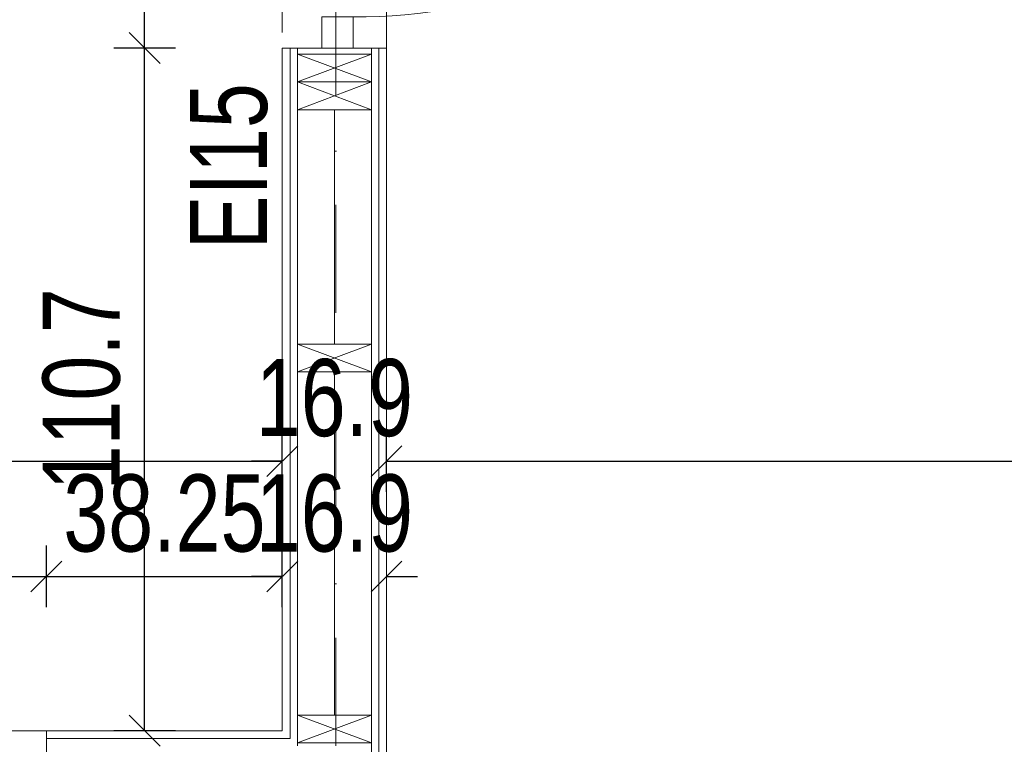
# Model space of a CAD drawing. Header units: inches. Extents: x 69729 to 77643, y -43505 to -36607.
# Tile 31 of 69: x 72385 to 72545, y -38357 to -38240. Entities that reach past the tile are written whole.
import ezdxf

# ---------------------------------------------------------------- set-up
doc = ezdxf.new("R2010")
doc.units = ezdxf.units.IN
doc.header["$MEASUREMENT"] = 0
doc.linetypes.add('DASHDOT', pattern=[1, 0.5, -0.25, 0, -0.25])
doc.linetypes.add('HIDDEN', pattern=[0.375, 0.25, -0.125])
doc.layers.get('0').update_dxf_attribs({"lineweight": 0})
doc.layers.get('Defpoints').update_dxf_attribs({"lineweight": 0})
for name, color, linetype, lineweight in [('A8d-opisy konstrukcji', 5, 'Continuous', 0), ('p--drzwi', 125, 'Continuous', 0), ('p--konst-słupy', 3, 'Continuous', 0), ('p--ocieplenie w.wew.', 53, 'Continuous', 0), ('p--opisy pomieszczeń', 31, 'Continuous', 0), ('p--osie konstr', 1, 'DASHDOT', 15), ('p--podciąg', 61, 'Continuous', 0), ('p--płyta GK', 2, 'Continuous', 0), ('p--wymiary-1-50', 5, 'Continuous', 0), ('p--ściana szkielet', 3, 'Continuous', 0)]:
    doc.layers.add(name, color=color, linetype=linetype, lineweight=lineweight)
doc.styles.add('1-50', font='arial.ttf', dxfattribs={"width": 0.75, "height": 12.5})
doc.styles.get("Standard").update_dxf_attribs({"font": 'arial.ttf', "width": 0.75})
doc.linetypes.add('BATTING', pattern='A,0.0001,-0.1,[134,ltypeshp.shx,S=0.1,R=0,X=-0.1,Y=0],-0.2,[134,ltypeshp.shx,S=0.1,R=180,X=0.1,Y=0],-0.1', length=0.4001)
doc.dimstyles.new('1-50', dxfattribs={"dimtxt": 12.5, "dimasz": 5, "dimexe": 5, "dimexo": 5, "dimgap": 0.09, "dimtad": 0, "dimdsep": 46, "dimtxsty": '1-50', "dimblk": 'OBLIQUE', "dimcen": 0.09, "dimadec": 0, "dimazin": 0, "dimtfac": 1, "dimtdec": 4, "dimtix": 1, "dimtofl": 0, "dimtmove": 2, "dimatfit": 3, "dimldrblk": 'OBLIQUE', "dimfxl": 5, "dimfxlon": 1, "dimtvp": 0.8, "dimtolj": 1, "dimtzin": 0, "dimarcsym": 0})

# ---------------------------------------------------------------- blocks, each defined once
blk = doc.blocks.new('drzwi-90-100')
for p, q in [((10.1, 87.38), (5.05, 87.38)), ((5.05, 87.38), (5.05, 2.53)), ((10.1, 2.53), (10.1, 87.38)), ((5.05, 2.53), (0, 2.53)), ((0, 2.53), (0, -2.53)), ((5.05, -2.53), (5.05, 2.53)), ((5.05, 2.53), (10.1, 2.53)), ((100, 2.53), (94.95, 2.53)), ((94.95, 2.53), (94.95, -2.53)), ((100, -2.53), (100, 2.53)), ((0, -2.53), (5.05, -2.53)), ((94.95, -2.53), (100, -2.53))]:
    blk.add_line(p, q)
blk.add_arc((10.8, 3.23), 84.15, 359.5233, 90.4767)
blk = doc.blocks.new('_OBLIQUE')
at = {"color": 0, "linetype": 'ByBlock', "lineweight": -2}
for p, q in [((-0.5, -0.5), (0.5, 0.5)), ((0, 0), (0, 0))]:
    blk.add_line(p, q, dxfattribs=at)
blk = doc.blocks.new('*D78')
at = {"layer": 'Defpoints', "color": 0}
for p in [(72427.72, -38311.4), (72014.02, -38355.12), (72427.72, -38355.12)]:
    blk.add_point(p, dxfattribs=at)
at = {"layer": 'p--wymiary-1-50', "color": 0, "linetype": 'Continuous', "lineweight": -2}
for p, q in [((72014.02, -38316.4), (72014.02, -38306.4)), ((72427.72, -38316.4), (72427.72, -38306.4)), ((72014.02, -38311.4), (72427.72, -38311.4))]:
    blk.add_line(p, q, dxfattribs=at)
at = {"layer": 'p--wymiary-1-50', "color": 0, "lineweight": -2, "xscale": 5, "yscale": 5, "zscale": 5, "rotation": 180}
blk.add_blockref('_OBLIQUE', (72014.02, -38311.4), dxfattribs=at)
at = {"layer": 'p--wymiary-1-50', "color": 0, "lineweight": -2, "xscale": 5, "yscale": 5, "zscale": 5}
blk.add_blockref('_OBLIQUE', (72427.72, -38311.4), dxfattribs=at)
at = {"layer": 'p--wymiary-1-50', "color": 0, "linetype": 'Continuous', "ltscale": 12, "insert": (72220.87, -38301.19), "char_height": 12.5, "attachment_point": 5, "style": '1-50'}
blk.add_mtext('\\A1;413.7', dxfattribs=at)
blk = doc.blocks.new('*D86')
at = {"layer": 'Defpoints', "color": 0}
for p in [(72444.62, -38311.4), (72427.72, -38343.36), (72444.62, -38343.36)]:
    blk.add_point(p, dxfattribs=at)
at = {"layer": 'p--wymiary-1-50', "color": 0, "linetype": 'Continuous', "lineweight": -2}
for p, q in [((72427.72, -38316.4), (72427.72, -38306.4)), ((72444.62, -38316.4), (72444.62, -38306.4)), ((72427.72, -38311.4), (72422.72, -38311.4)), ((72444.62, -38311.4), (72449.62, -38311.4))]:
    blk.add_line(p, q, dxfattribs=at)
at = {"layer": 'p--wymiary-1-50', "color": 0, "lineweight": -2, "xscale": 5, "yscale": 5, "zscale": 5}
blk.add_blockref('_OBLIQUE', (72427.72, -38311.4), dxfattribs=at)
at = {"layer": 'p--wymiary-1-50', "color": 0, "lineweight": -2, "xscale": 5, "yscale": 5, "zscale": 5, "rotation": 180}
blk.add_blockref('_OBLIQUE', (72444.62, -38311.4), dxfattribs=at)
at = {"layer": 'p--wymiary-1-50', "color": 0, "linetype": 'Continuous', "ltscale": 12, "insert": (72436.17, -38301.19), "char_height": 12.5, "attachment_point": 5, "style": '1-50'}
blk.add_mtext('\\A1;16.9', dxfattribs=at)
blk = doc.blocks.new('*D87')
at = {"layer": 'Defpoints', "color": 0}
for p in [(72787.72, -38311.4), (72444.62, -38322.45), (72787.72, -38322.45)]:
    blk.add_point(p, dxfattribs=at)
at = {"layer": 'p--wymiary-1-50', "color": 0, "linetype": 'Continuous', "lineweight": -2}
for p, q in [((72444.62, -38316.4), (72444.62, -38306.4)), ((72787.72, -38316.4), (72787.72, -38306.4)), ((72444.62, -38311.4), (72787.72, -38311.4))]:
    blk.add_line(p, q, dxfattribs=at)
at = {"layer": 'p--wymiary-1-50', "color": 0, "lineweight": -2, "xscale": 5, "yscale": 5, "zscale": 5, "rotation": 180}
blk.add_blockref('_OBLIQUE', (72444.62, -38311.4), dxfattribs=at)
at = {"layer": 'p--wymiary-1-50', "color": 0, "lineweight": -2, "xscale": 5, "yscale": 5, "zscale": 5}
blk.add_blockref('_OBLIQUE', (72787.72, -38311.4), dxfattribs=at)
at = {"layer": 'p--wymiary-1-50', "color": 0, "linetype": 'Continuous', "ltscale": 12, "insert": (72616.17, -38301.19), "char_height": 12.5, "attachment_point": 5, "style": '1-50'}
blk.add_mtext('\\A1;343.1', dxfattribs=at)
blk = doc.blocks.new('*D108')
at = {"layer": 'Defpoints', "color": 0}
for p in [(72444.62, -38105.97), (72914.83, -38105.97), (72909.83, -38367.32)]:
    blk.add_point(p, dxfattribs=at)
at = {"layer": 'p--wymiary-1-50', "color": 0, "linetype": 'Continuous', "lineweight": -2}
for p, q in [((72909.83, -38105.97), (72919.83, -38105.97)), ((72914.83, -38367.32), (72914.83, -38105.97)), ((72914.83, -38367.32), (72919.83, -38367.32))]:
    blk.add_line(p, q, dxfattribs=at)
at = {"layer": 'p--wymiary-1-50', "color": 0, "lineweight": -2, "xscale": 5, "yscale": 5, "zscale": 5}
for p, rotation in [((72914.83, -38105.97), 90), ((72914.83, -38367.32), 270)]:
    blk.add_blockref('_OBLIQUE', p, dxfattribs=dict(at, rotation=rotation))
at = {"layer": 'p--wymiary-1-50', "color": 0, "linetype": 'Continuous', "ltscale": 12, "insert": (72904.62, -38236.65), "char_height": 12.5, "attachment_point": 5, "rotation": 90, "style": '1-50'}
blk.add_mtext('\\A1;261.35', dxfattribs=at)
blk = doc.blocks.new('*D142')
at = {"layer": 'Defpoints', "color": 0}
for p in [(72389.47, -38330.11), (72277.47, -38355.12), (72389.47, -38355.12)]:
    blk.add_point(p, dxfattribs=at)
at = {"layer": 'p--wymiary-1-50', "color": 0, "linetype": 'Continuous', "lineweight": -2}
for p, q in [((72277.47, -38335.11), (72277.47, -38325.11)), ((72389.47, -38335.11), (72389.47, -38325.11)), ((72277.47, -38330.11), (72389.47, -38330.11))]:
    blk.add_line(p, q, dxfattribs=at)
at = {"layer": 'p--wymiary-1-50', "color": 0, "lineweight": -2, "xscale": 5, "yscale": 5, "zscale": 5, "rotation": 180}
blk.add_blockref('_OBLIQUE', (72277.47, -38330.11), dxfattribs=at)
at = {"layer": 'p--wymiary-1-50', "color": 0, "lineweight": -2, "xscale": 5, "yscale": 5, "zscale": 5}
blk.add_blockref('_OBLIQUE', (72389.47, -38330.11), dxfattribs=at)
at = {"layer": 'p--wymiary-1-50', "color": 0, "linetype": 'Continuous', "ltscale": 12, "insert": (72333.47, -38320.07), "char_height": 12.5, "attachment_point": 5, "style": '1-50'}
blk.add_mtext('\\A1;112', dxfattribs=at)
blk = doc.blocks.new('*D143')
at = {"layer": 'Defpoints', "color": 0}
for p in [(72427.72, -38330.11), (72389.47, -38355.12), (72427.72, -38355.12)]:
    blk.add_point(p, dxfattribs=at)
at = {"layer": 'p--wymiary-1-50', "color": 0, "linetype": 'Continuous', "lineweight": -2}
for p, q in [((72389.47, -38335.11), (72389.47, -38325.11)), ((72427.72, -38335.11), (72427.72, -38325.11)), ((72389.47, -38330.11), (72427.72, -38330.11))]:
    blk.add_line(p, q, dxfattribs=at)
at = {"layer": 'p--wymiary-1-50', "color": 0, "lineweight": -2, "xscale": 5, "yscale": 5, "zscale": 5, "rotation": 180}
blk.add_blockref('_OBLIQUE', (72389.47, -38330.11), dxfattribs=at)
at = {"layer": 'p--wymiary-1-50', "color": 0, "lineweight": -2, "xscale": 5, "yscale": 5, "zscale": 5}
blk.add_blockref('_OBLIQUE', (72427.72, -38330.11), dxfattribs=at)
at = {"layer": 'p--wymiary-1-50', "color": 0, "linetype": 'Continuous', "ltscale": 12, "insert": (72408.6, -38319.9), "char_height": 12.5, "attachment_point": 5, "style": '1-50'}
blk.add_mtext('\\A1;38.25', dxfattribs=at)
blk = doc.blocks.new('*D144')
at = {"layer": 'Defpoints', "color": 0}
for p in [(72444.62, -38330.11), (72444.62, -38330.11), (72427.72, -38355.12)]:
    blk.add_point(p, dxfattribs=at)
at = {"layer": 'p--wymiary-1-50', "color": 0, "linetype": 'Continuous', "lineweight": -2}
for p, q in [((72427.72, -38335.11), (72427.72, -38325.11)), ((72444.62, -38325.11), (72444.62, -38325.11)), ((72427.72, -38330.11), (72422.72, -38330.11)), ((72444.62, -38330.11), (72449.62, -38330.11))]:
    blk.add_line(p, q, dxfattribs=at)
at = {"layer": 'p--wymiary-1-50', "color": 0, "lineweight": -2, "xscale": 5, "yscale": 5, "zscale": 5}
blk.add_blockref('_OBLIQUE', (72427.72, -38330.11), dxfattribs=at)
at = {"layer": 'p--wymiary-1-50', "color": 0, "lineweight": -2, "xscale": 5, "yscale": 5, "zscale": 5, "rotation": 180}
blk.add_blockref('_OBLIQUE', (72444.62, -38330.11), dxfattribs=at)
at = {"layer": 'p--wymiary-1-50', "color": 0, "linetype": 'Continuous', "ltscale": 12, "insert": (72436.17, -38319.9), "char_height": 12.5, "attachment_point": 5, "style": '1-50'}
blk.add_mtext('\\A1;16.9', dxfattribs=at)
blk = doc.blocks.new('*D152')
at = {"layer": 'Defpoints', "color": 0}
for p in [(72405.4, -38244.42), (72427.72, -38244.42), (72427.72, -38355.12)]:
    blk.add_point(p, dxfattribs=at)
at = {"layer": 'p--wymiary-1-50', "color": 0, "linetype": 'Continuous', "lineweight": -2}
for p, q in [((72410.4, -38244.42), (72400.4, -38244.42)), ((72405.4, -38355.12), (72405.4, -38244.42)), ((72410.4, -38355.12), (72400.4, -38355.12))]:
    blk.add_line(p, q, dxfattribs=at)
at = {"layer": 'p--wymiary-1-50', "color": 0, "lineweight": -2, "xscale": 5, "yscale": 5, "zscale": 5}
for p, rotation in [((72405.4, -38244.42), 90), ((72405.4, -38355.12), 270)]:
    blk.add_blockref('_OBLIQUE', p, dxfattribs=dict(at, rotation=rotation))
at = {"layer": 'p--wymiary-1-50', "color": 0, "linetype": 'Continuous', "ltscale": 12, "insert": (72395.19, -38299.77), "char_height": 12.5, "attachment_point": 5, "rotation": 90, "style": '1-50'}
blk.add_mtext('\\A1;110.7', dxfattribs=at)
blk = doc.blocks.new('*D153')
at = {"layer": 'Defpoints', "color": 0}
for p in [(72405.4, -38144.42), (72427.72, -38144.42), (72427.72, -38244.42)]:
    blk.add_point(p, dxfattribs=at)
at = {"layer": 'p--wymiary-1-50', "color": 0, "linetype": 'Continuous', "lineweight": -2}
for p, q in [((72410.4, -38144.42), (72400.4, -38144.42)), ((72405.4, -38244.42), (72405.4, -38144.42)), ((72410.4, -38244.42), (72400.4, -38244.42))]:
    blk.add_line(p, q, dxfattribs=at)
at = {"layer": 'p--wymiary-1-50', "color": 0, "lineweight": -2, "xscale": 5, "yscale": 5, "zscale": 5}
for p, rotation in [((72405.4, -38144.42), 90), ((72405.4, -38244.42), 270)]:
    blk.add_blockref('_OBLIQUE', p, dxfattribs=dict(at, rotation=rotation))
at = {"layer": 'p--wymiary-1-50', "color": 0, "linetype": 'Continuous', "ltscale": 12, "insert": (72395.19, -38194.42), "char_height": 12.5, "attachment_point": 5, "rotation": 90, "style": '1-50'}
blk.add_mtext('\\A1;100', dxfattribs=at)
blk = doc.blocks.new('ukł.słupów')
for p, q in [((810.1, 247.15), (798.1, 251.65)), ((810.1, 251.65), (798.1, 247.15)), ((810.1, 242.65), (798.1, 247.15)), ((810.1, 247.15), (798.1, 242.65)), ((810.1, 200.15), (798.1, 204.65)), ((810.1, 204.65), (798.1, 200.15)), ((810.1, 140), (798.1, 144.5)), ((810.1, 144.5), (798.1, 140))]:
    blk.add_line(p, q)
for points in [[(810.1, 251.65), (798.1, 251.65), (798.1, 247.15), (810.1, 247.15)], [(810.1, 247.15), (798.1, 247.15), (798.1, 242.65), (810.1, 242.65)], [(810.1, 204.65), (798.1, 204.65), (798.1, 200.15), (810.1, 200.15)], [(810.1, 144.5), (798.1, 144.5), (798.1, 140), (810.1, 140)]]:
    blk.add_lwpolyline(points, close=True)

msp = doc.modelspace()

# ---------------------------------------------------------------- linework, layer by layer
at = {"layer": 'p--ocieplenie w.wew.', "linetype": 'BATTING', "ltscale": 12}
for p, q in [((72436.171, -38254.421), (72436.171, -38292.421)), ((72436.171, -38296.921), (72436.171, -38352.571))]:
    msp.add_line(p, q, dxfattribs=at)
at = {"layer": 'p--osie konstr', "linetype": 'DASHDOT', "ltscale": 35}
msp.add_line((72436.421, -38357.571), (72436.421, -37773.871), dxfattribs=at)
at = {"layer": 'p--podciąg', "linetype": 'HIDDEN', "ltscale": 30}
for p, q in [((72427.721, -38144.421), (72427.721, -38244.421)), ((72444.621, -38244.421), (72444.621, -38144.421)), ((72389.471, -38355.121), (72277.471, -38355.121))]:
    msp.add_line(p, q, dxfattribs=at)
at = {"layer": 'p--płyta GK', "ltscale": 35}
for p, q in [((72427.721, -38355.121), (72427.721, -38244.421)), ((72428.971, -38356.371), (72428.971, -38244.421)), ((72443.371, -38476.371), (72443.371, -38244.421)), ((72444.621, -38475.121), (72444.621, -38244.421)), ((72389.471, -38355.121), (72427.721, -38355.121)), ((72389.471, -38356.371), (72428.971, -38356.371))]:
    msp.add_line(p, q, dxfattribs=at)
at = {"layer": 'p--ściana szkielet', "ltscale": 35}
for p, q in [((72427.721, -38244.421), (72444.621, -38244.421)), ((72430.171, -38357.571), (72430.171, -38244.421)), ((72442.171, -38497.071), (72442.171, -38244.421))]:
    msp.add_line(p, q, dxfattribs=at)
msp.add_lwpolyline([(72389.471, -38355.121), (72389.471, -38377.072), (72386.471, -38377.072), (72386.471, -38394.871)], dxfattribs=at)

# ---------------------------------------------------------------- block references
at = {"layer": 'p--drzwi', "rotation": 270}
msp.add_blockref('drzwi-90-100', (72436.671, -38144.421), dxfattribs=at)
at = {"layer": 'p--konst-słupy'}
msp.add_blockref('ukł.słupów', (71632.071, -38497.071), dxfattribs=at)

# ---------------------------------------------------------------- texts
at = {"layer": 'A8d-opisy konstrukcji', "insert": (72425.414, -38277.064), "char_height": 12.5, "width": 207.41597, "attachment_point": 7, "rotation": 90}
msp.add_mtext('EI15', dxfattribs=at)
at = {"layer": 'p--opisy pomieszczeń', "insert": (72602.44, -38348.807), "char_height": 12.5, "width": 98, "attachment_point": 3, "style": '1-50'}
msp.add_mtext('15,22 m2', dxfattribs=at)

# ---------------------------------------------------------------- dimensions: what is measured, and where the dimension line sits
at = {"layer": 'p--wymiary-1-50', "linetype": 'Continuous'}
for base, p1, p2, picture, middle in [((72914.83, -38105.971), (72909.83, -38367.321), (72444.621, -38105.971), '*D108', (72904.62, -38236.646)), ((72405.403, -38144.421), (72427.721, -38244.421), (72427.721, -38144.421), '*D153', (72395.193, -38194.421)), ((72405.403, -38244.421), (72427.721, -38355.121), (72427.721, -38244.421), '*D152', (72395.193, -38299.771))]:
    dim = msp.add_linear_dim(base=base, p1=p1, p2=p2, angle=90, dimstyle='1-50', dxfattribs=at)
    dim.commit()
    dim.dimension.update_dxf_attribs({"geometry": picture, "text_midpoint": middle})
for base, p1, p2, picture, middle in [((72427.721, -38311.402), (72014.021, -38355.121), (72427.721, -38355.121), '*D78', (72220.871, -38301.192)), ((72389.471, -38330.106), (72277.471, -38355.121), (72389.471, -38355.121), '*D142', (72333.471, -38320.066)), ((72427.721, -38330.106), (72389.471, -38355.121), (72427.721, -38355.121), '*D143', (72408.596, -38319.896)), ((72444.621, -38330.106), (72427.721, -38355.121), (72444.621, -38330.106), '*D144', (72436.171, -38319.896))]:
    dim = msp.add_linear_dim(base=base, p1=p1, p2=p2, dimstyle='1-50', dxfattribs=at)
    dim.commit()
    dim.dimension.update_dxf_attribs({"geometry": picture, "text_midpoint": middle})
for base, p1, p2, picture, middle in [((72444.621, -38311.402), (72427.721, -38343.355), (72444.621, -38343.355), '*D86', (72436.171, -38301.192)), ((72787.721, -38311.402), (72444.621, -38322.446), (72787.721, -38322.446), '*D87', (72616.171, -38301.192))]:
    dim = msp.add_linear_dim(base=base, p1=p1, p2=p2, dimstyle='1-50', override={"dimtxt": 12.5}, dxfattribs=at)
    dim.commit()
    dim.dimension.update_dxf_attribs({"geometry": picture, "text_midpoint": middle})

doc.saveas('drawing.dxf')
